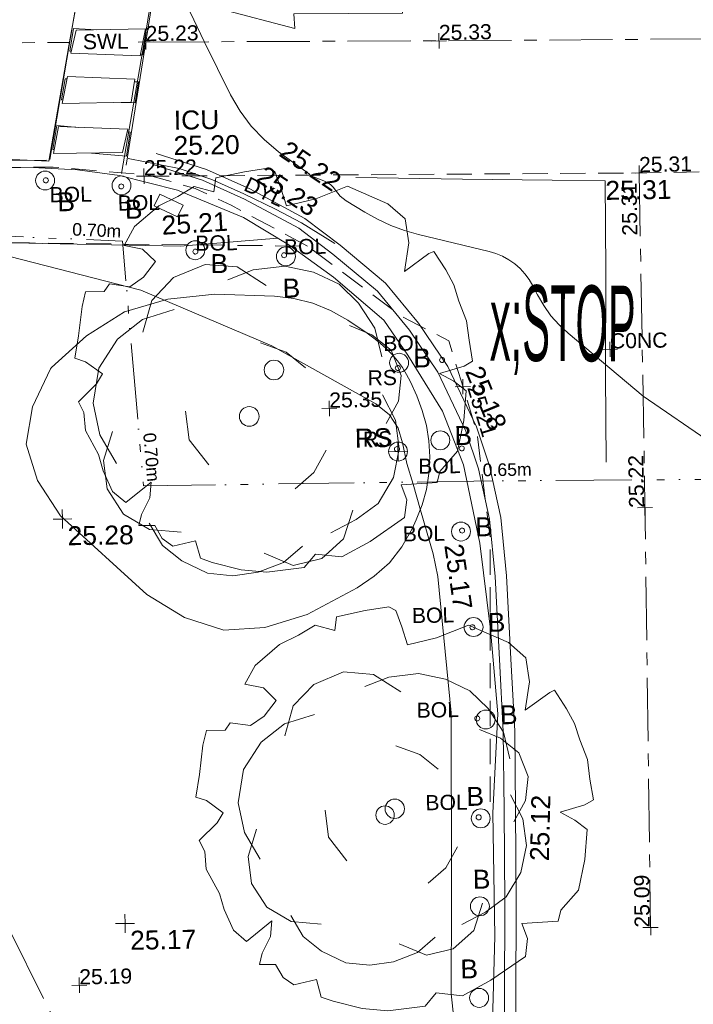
# Model space of a CAD drawing. Header units: millimetres. Extents: x -287732 to 520720, y -88450 to 287754.
# Tile 31 of 256: x -224014 to -210665, y 62655 to 82152. Entities that reach past the tile are written whole.
import ezdxf

# ---------------------------------------------------------------- set-up
doc = ezdxf.new("R2010")
doc.units = ezdxf.units.MM
for name, pattern in [('IMPORT-CENTER _6_', [2000, 1250, -250, 250, -250]), ('IMPORT-DASHED _2_', [750, 500, -250]), ('IMPORT-UG_EIR_QLB2 _2_', [2750, 1500, -300, 0, -300, 150, -300, 0, -200]), ('IMPORT-UG_ELEC_STREET LIGHTING_QLB2 _2_', [2700, 1500, -300, 0, -250, 150, -300, 0, -200])]:
    doc.linetypes.add(name, pattern=pattern)
for name, color, linetype, lineweight, true_color in [('00_TOPO_FOOTPATH', 7, 'Continuous', 9, 0xa50000), ('00_TOPO_FURN_BOLLARD', 7, 'Continuous', 9, 0x666666), ('00_TOPO_FURN_SIGN', 7, 'Continuous', 9, 0x666666), ('00_TOPO_LEVEL_SPOT', 7, 'Continuous', 9, 0x666666), ('00_TOPO_ROAD_MARKING_ARROWS', 7, 'Continuous', 9, 0x999999), ('00_TOPO_ROAD_MARKING_WHITE_CONTINUOUS', 7, 'Continuous', 9, 0x999999), ('00_TOPO_ROAD_MARKING_YELLOW_CONTINUOUS', 40, 'Continuous', 9, 0xffbf00), ('00_TOPO_SERV_IC', 5, 'Continuous', 9, 0x0000ff), ('00_TOPO_TREE', 7, 'Continuous', 9, 0x666666), ('00_UAV_FORM_LINES', 7, 'Continuous', 9, 0x666666), ('12333-PUM-2D-U-0001-C01 - Rev2_REVIT IMPORT_dwg', 7, 'Continuous', 9, 0x767676), ('BOLLARD', 7, 'Continuous', 9, 0x00a5a5), ('BOLLARD_TXT', 7, 'Continuous', 9, 0x00a5a5), ('CONTOURS_MINOR', 7, 'Continuous', 9, 0x00a5a5), ('FORM_LINE', 7, 'IMPORT-DASHED _2_', 9, 0x00a500), ('FORM_LINE_LVL', 7, 'Continuous', 9, 0x00a500), ('MARKINGS_DOUBLE_YELLOW', 7, 'Continuous', 9, 0xc0c0c0), ('MARKINGS_DOUBLE_YELLOW_TXT', 7, 'Continuous', 9, 0xc0c0c0), ('MARKINGS_WHITE_LINE', 7, 'Continuous', 9, 0xc0c0c0), ('MARKINGS_WHITE_LINE_TXT', 7, 'Continuous', 9, 0xc0c0c0), ('PUM-EIRCOMM-NOTES', 6, 'Continuous', 9, 0xff00ff), ('PUM-EIRCOMM-QLB2', 6, 'IMPORT-UG_EIR_QLB2 _2_', 9, 0xff00ff), ('PUM-ELECTRIC-SL-QLB2', 7, 'IMPORT-UG_ELEC_STREET LIGHTING_QLB2 _2_', 9, 0xff7f7f), ('ROAD_CROWNLINE', 7, 'IMPORT-CENTER _6_', 9, 0xa500a5), ('ROAD_CROWNLINE_LVL', 7, 'Continuous', 9, 0xa500a5), ('ROADSIGN', 7, 'Continuous', 9, 0x00a5a5), ('ROADSIGN_TXT', 7, 'Continuous', 9, 0x00a5a5), ('SPOT_HEIGHTS_LVL', 7, 'Continuous', 9, 0x00a500), ('TREE', 7, 'Continuous', 9, 0x00a500)]:
    doc.layers.add(name, color=color, linetype=linetype, lineweight=lineweight, true_color=true_color)
for name, color, linetype, lineweight in [('00_TOPO_ROAD_EDGE', 7, 'Continuous', 9), ('00_TOPO_ROAD_TEXT', 7, 'Continuous', 9), ('00_UAV_SURFACE', 7, 'Continuous', 9), ('CHANGE_OF_SURFACE', 7, 'IMPORT-DASHED _2_', 9), ('CHANGE_OF_SURFACE_LVL', 7, 'Continuous', 9), ('Text', 7, 'Continuous', 9), ('TEXT_TXT', 7, 'Continuous', 9)]:
    doc.layers.add(name, color=color, linetype=linetype, lineweight=lineweight)
doc.styles.add('Arial_1', font='arial.ttf', dxfattribs={"height": 250})
doc.styles.add('Arial_3', font='arial.ttf', dxfattribs={"height": 300})
doc.styles.add('Swis721 Lt BT_2', font='swissl.ttf', dxfattribs={"height": 375})
doc.styles.add('Swis721 Lt BT_24', font='swissl.ttf', dxfattribs={"width": 0.393621, "height": 1500})

# ---------------------------------------------------------------- blocks, each defined once
blk = doc.blocks.new('12333-PUM-2D-U-0001-C01 - Rev2_REVIT IMPORT_dwg_CONIFEROUS_TREE-2077086-Site Location Plan Proposed')
at = {"layer": '00_TOPO_TREE', "color": 254, "true_color": 0xcccccc, "flags": 128}
for points in [[(533684420, 725627199), (533684598, 725627792), (533685014, 725628208), (533685607, 725628445), (533686201, 725628386), (533686735, 725628030)], [(533686023, 725628148), (533686498, 725628327), (533687091, 725628386), (533687625, 725628267), (533688100, 725628030), (533688456, 725627674), (533688753, 725627199), (533688872, 725626665)], [(533683886, 725624766), (533683589, 725625300), (533683471, 725625893), (533683589, 725626546), (533683946, 725627080), (533684420, 725627436), (533685014, 725627614)], [(533688278, 725627258), (533688693, 725627080), (533689050, 725626783), (533689228, 725626309), (533689168, 725625834), (533688931, 725625418)], [(533686616, 725626962), (533687091, 725626783), (533687447, 725626487)], [(533688872, 725625953), (533689109, 725625478), (533689168, 725624944), (533689050, 725624410), (533688753, 725623935), (533688337, 725623638), (533687863, 725623401)], [(533685607, 725624706), (533685251, 725625181), (533685192, 725625715)], [(533685073, 725623460), (533684480, 725623519), (533684005, 725623816), (533683708, 725624291), (533683649, 725624825), (533683827, 725625359)], [(533687803, 725624944), (533687566, 725624528), (533687210, 725624231)], [(533688278, 725623816), (533688100, 725623282), (533687685, 725622926), (533687150, 725622807), (533686616, 725623044)], [(533687328, 725623163), (533686972, 725622866), (533686498, 725622688), (533686023, 725622629), (533685548, 725622688), (533685073, 725622926), (533684717, 725623223), (533684480, 725623638)]]:
    blk.add_lwpolyline(points, dxfattribs=at)
at = {"layer": '00_TOPO_TREE', "color": 254, "true_color": 0xcccccc}
blk.add_circle((533686379, 725625596), 183, dxfattribs=at)
blk = doc.blocks.new('12333-PUM-2D-U-0001-C01 - Rev2_REVIT IMPORT_dwg_CONIFEROUS_TREE-2077087-Site Location Plan Proposed')
at = {"layer": '00_TOPO_TREE', "color": 254, "true_color": 0xcccccc, "flags": 128}
for points in [[(533681744, 725635239), (533681933, 725635869), (533682375, 725636311), (533683005, 725636563), (533683636, 725636500), (533684203, 725636122)], [(533683447, 725636248), (533683951, 725636437), (533684582, 725636500), (533685149, 725636374), (533685653, 725636122), (533686032, 725635743), (533686347, 725635239), (533686473, 725634671)], [(533681177, 725632654), (533680862, 725633221), (533680736, 725633852), (533680862, 725634545), (533681240, 725635113), (533681744, 725635491), (533682375, 725635680)], [(533685843, 725635302), (533686284, 725635113), (533686662, 725634797), (533686851, 725634293), (533686788, 725633789), (533686536, 725633347)], [(533684077, 725634987), (533684582, 725634797), (533684960, 725634482)], [(533686473, 725633915), (533686725, 725633410), (533686788, 725632843), (533686662, 725632275), (533686347, 725631771), (533685906, 725631456), (533685401, 725631204)], [(533683005, 725632591), (533682627, 725633095), (533682564, 725633663)], [(533682438, 725631267), (533681807, 725631330), (533681303, 725631645), (533680988, 725632149), (533680925, 725632717), (533681114, 725633284)], [(533685338, 725632843), (533685086, 725632402), (533684708, 725632086)], [(533685843, 725631645), (533685653, 725631078), (533685212, 725630699), (533684645, 725630573), (533684077, 725630825)], [(533684834, 725630951), (533684455, 725630636), (533683951, 725630447), (533683447, 725630384), (533682942, 725630447), (533682438, 725630699), (533682060, 725631014), (533681807, 725631456)]]:
    blk.add_lwpolyline(points, dxfattribs=at)
at = {"layer": '00_TOPO_TREE', "color": 254, "true_color": 0xcccccc}
blk.add_circle((533683825, 725633536), 195, dxfattribs=at)
blk = doc.blocks.new('12333-PUM-2D-U-0001-C01 - Rev2_REVIT IMPORT_dwg_MSL_Bollard_2-2077182-Site Location Plan Proposed')
at = {"layer": '00_TOPO_FURN_BOLLARD', "color": 254, "true_color": 0xcccccc}
blk.add_circle((0, 0), 62.5, dxfattribs=at)
blk = doc.blocks.new('12333-PUM-2D-U-0001-C01 - Rev2_REVIT IMPORT_dwg_MSL_RoadSign_SYM-2077193-Site Location Plan Proposed')
at = {"layer": '00_TOPO_FURN_SIGN', "color": 254, "true_color": 0xcccccc}
for p, q in [((-500, 0), (500, 0)), ((0, -500), (0, 500))]:
    blk.add_line(p, q, dxfattribs=at)
blk.add_circle((0, 0), 500, dxfattribs=at)
blk = doc.blocks.new('12333-PUM-2D-U-0001-C01 - Rev2_REVIT IMPORT_dwg_MM-2077200-Site Location Plan Proposed')
at = {"layer": '00_TOPO_LEVEL_SPOT', "color": 254, "true_color": 0xcccccc, "flags": 128}
for points in [[(0, -500), (0, 0), (-500, 0)], [(500, 0), (0, 0), (0, 500)]]:
    blk.add_lwpolyline(points, dxfattribs=at)
blk = doc.blocks.new('12333-PUM-2D-U-0001-C01 - Rev2_REVIT IMPORT_dwg_MGS62954_T2_Galway_ITM_3d_Rev1-2077680-Site Location Plan Proposed')
at = {"layer": '00_TOPO_FOOTPATH', "color": 254, "true_color": 0xcccccc, "flags": 128}
blk.add_lwpolyline([(533664061, 725637409), (533666966, 725637360), (533669920, 725637317), (533671867, 725637285), (533675008, 725637147), (533677572, 725637124), (533679794, 725637034), (533682514, 725636934), (533684454, 725637056)], dxfattribs=at)
at = {"layer": '00_TOPO_ROAD_EDGE', "color": 254, "true_color": 0xcccccc, "flags": 128}
blk.add_lwpolyline([(533665876, 725638913), (533668630, 725638790), (533670540, 725638820), (533673150, 725638700), (533675420, 725638690), (533677480, 725638600), (533679740, 725638530), (533680510, 725638480), (533681340, 725638350), (533682480, 725638040), (533683780, 725637480), (533684670, 725636920), (533685542, 725636262), (533686527, 725635396), (533686988, 725634692), (533687659, 725633571), (533688054, 725632502), (533688349, 725630950), (533688531, 725629234), (533688646, 725627560), (533688514, 725625602), (533688509, 725623161), (533688405, 725620743)], dxfattribs=at)
at = {"layer": '00_TOPO_ROAD_MARKING_ARROWS', "color": 254, "true_color": 0xcccccc, "flags": 128}
blk.add_lwpolyline([(533687000, 725641470), (533684850, 725641490), (533684860, 725641200), (533683410, 725641610), (533684880, 725641910), (533684890, 725641670), (533687000, 725641630)], close=True, dxfattribs=at)
at = {"layer": '00_TOPO_ROAD_MARKING_WHITE_CONTINUOUS', "color": 254, "true_color": 0xcccccc, "flags": 128}
for points in [[(533682400, 725643910), (533681870, 725640980), (533681380, 725638390)], [(533680910, 725643570), (533680410, 725641090), (533679940, 725638660)], [(533679940, 725638660), (533678220, 725638770), (533676390, 725638810), (533674170, 725638840), (533671690, 725638890), (533669310, 725638940), (533667420, 725639000), (533666870, 725639000), (533666420, 725638950), (533666030, 725638860), (533665590, 725638710), (533665180, 725638490), (533664790, 725638280), (533664370, 725637980), (533664120, 725637760), (533663760, 725637420)], [(533686020, 725638230), (533688130, 725638160), (533689910, 725638110), (533690960, 725638080), (533690940, 725636290), (533690900, 725634240), (533690880, 725632510)]]:
    blk.add_lwpolyline(points, dxfattribs=at)
at = {"layer": '00_TOPO_ROAD_MARKING_YELLOW_CONTINUOUS', "color": 254, "true_color": 0xcccccc, "flags": 128}
for points in [[(533688867, 725619486), (533688907, 725621916), (533688947, 725623806), (533688967, 725625648), (533688977, 725627213), (533688926, 725628648), (533688866, 725630293), (533688775, 725631451), (533688570, 725632477), (533688322, 725633251), (533687779, 725634459), (533687214, 725635323), (533686574, 725636128), (533685684, 725636895), (533684996, 725637439), (533683913, 725638042), (533683065, 725638441), (533682072, 725638775)], [(533688640, 725619490), (533688680, 725621920), (533688720, 725623810), (533688740, 725625650), (533688750, 725627210), (533688700, 725628640), (533688640, 725630280), (533688550, 725631420), (533688350, 725632420), (533688110, 725633170), (533687580, 725634350), (533687030, 725635190), (533686410, 725635970), (533685540, 725636720), (533684870, 725637250), (533683810, 725637840), (533682980, 725638230), (533682000, 725638560)]]:
    blk.add_lwpolyline(points, dxfattribs=at)
at = {"layer": '00_TOPO_SERV_IC', "color": 254, "true_color": 0xcccccc}
for p, q in [((533682016, 725637741), (533682130, 725637970)), ((533682588, 725637741), (533682130, 725637970)), ((533682016, 725637741), (533682473, 725637512)), ((533682473, 725637512), (533682588, 725637741))]:
    blk.add_line(p, q, dxfattribs=at)
at = {"layer": '00_UAV_FORM_LINES', "color": 254, "true_color": 0xcccccc, "flags": 128}
blk.add_lwpolyline([(533687673, 725621553), (533687627, 725622035), (533687634, 725622630), (533687653, 725623318), (533687674, 725624359), (533687725, 725627596), (533687508, 725630302), (533687420, 725630752), (533687185, 725631623), (533687050, 725632136), (533686930, 725632553), (533686855, 725632964), (533686774, 725633255), (533686605, 725633520), (533686337, 725633743), (533684299, 725634929), (533681720, 725636072), (533679136, 725636789), (533676989, 725637129)], dxfattribs=at)
at = {"layer": '00_UAV_SURFACE', "color": 254, "true_color": 0xcccccc}
for p, q in [((533680416, 725640789), (533680530, 725641246)), ((533681902, 725641246), (533680530, 725641246)), ((533681788, 725640713), (533681902, 725641246)), ((533680416, 725640789), (533681788, 725640713)), ((533680226, 725639798), (533680340, 725640332)), ((533681673, 725640256), (533680340, 725640332)), ((533681597, 725639798), (533681673, 725640256)), ((533680226, 725639798), (533681597, 725639798)), ((533680035, 725638808), (533680149, 725639341)), ((533681521, 725639265), (533680149, 725639341)), ((533681407, 725638808), (533681521, 725639265)), ((533680035, 725638808), (533681407, 725638808))]:
    blk.add_line(p, q, dxfattribs=at)
for name, p, xscale, yscale, zscale in [('12333-PUM-2D-U-0001-C01 - Rev2_REVIT IMPORT_dwg_MSL_Bollard_2-2077182-Site Location Plan Proposed', (533679863, 725638278), 3, 3, 3), ('12333-PUM-2D-U-0001-C01 - Rev2_REVIT IMPORT_dwg_MSL_Bollard_2-2077182-Site Location Plan Proposed', (533681375, 725638155), 3, 3, 3), ('12333-PUM-2D-U-0001-C01 - Rev2_REVIT IMPORT_dwg_MSL_Bollard_2-2077182-Site Location Plan Proposed', (533682814, 725636846), 3, 3, 3), ('12333-PUM-2D-U-0001-C01 - Rev2_REVIT IMPORT_dwg_MSL_Bollard_2-2077182-Site Location Plan Proposed', (533684607, 725636693), 3, 3, 3), ('12333-PUM-2D-U-0001-C01 - Rev2_REVIT IMPORT_dwg_MSL_Bollard_2-2077182-Site Location Plan Proposed', (533686813, 725634548), 3, 3, 3), ('12333-PUM-2D-U-0001-C01 - Rev2_REVIT IMPORT_dwg_MSL_Bollard_2-2077182-Site Location Plan Proposed', (533687603, 725632998), 3, 3, 3), ('12333-PUM-2D-U-0001-C01 - Rev2_REVIT IMPORT_dwg_MSL_RoadSign_SYM-2077193-Site Location Plan Proposed', (533686762, 725632790), 0.375, 0.375, 0.375), ('12333-PUM-2D-U-0001-C01 - Rev2_REVIT IMPORT_dwg_MM-2077200-Site Location Plan Proposed', (533680090, 725631570), 0.375, 0.375, 0.375), ('12333-PUM-2D-U-0001-C01 - Rev2_REVIT IMPORT_dwg_MSL_Bollard_2-2077182-Site Location Plan Proposed', (533687981, 725631184), 3, 3, 3), ('12333-PUM-2D-U-0001-C01 - Rev2_REVIT IMPORT_dwg_MSL_Bollard_2-2077182-Site Location Plan Proposed', (533688197, 725629289), 3, 3, 3), ('12333-PUM-2D-U-0001-C01 - Rev2_REVIT IMPORT_dwg_MSL_Bollard_2-2077182-Site Location Plan Proposed', (533688406, 725627454), 3, 3, 3), ('12333-PUM-2D-U-0001-C01 - Rev2_REVIT IMPORT_dwg_MSL_Bollard_2-2077182-Site Location Plan Proposed', (533688273, 725625499), 3, 3, 3), ('12333-PUM-2D-U-0001-C01 - Rev2_REVIT IMPORT_dwg_MSL_Bollard_2-2077182-Site Location Plan Proposed', (533688227, 725623757), 3, 3, 3), ('12333-PUM-2D-U-0001-C01 - Rev2_REVIT IMPORT_dwg_MM-2077200-Site Location Plan Proposed', (533681190, 725623540), 0.375, 0.375, 0.375), ('12333-PUM-2D-U-0001-C01 - Rev2_REVIT IMPORT_dwg_MSL_Bollard_2-2077182-Site Location Plan Proposed', (533688179, 725621945), 3, 3, 3)]:
    blk.add_blockref(name, p, dxfattribs=dict(xscale=xscale, yscale=yscale, zscale=zscale))
for name in ['12333-PUM-2D-U-0001-C01 - Rev2_REVIT IMPORT_dwg_CONIFEROUS_TREE-2077087-Site Location Plan Proposed', '12333-PUM-2D-U-0001-C01 - Rev2_REVIT IMPORT_dwg_CONIFEROUS_TREE-2077086-Site Location Plan Proposed']:
    blk.add_blockref(name, (0, 0))
at = {"layer": '00_TOPO_FOOTPATH', "color": 251, "true_color": 0x666666, "insert": (533682147, 725637537), "char_height": 375, "width": 1495.9, "attachment_point": 1, "rotation": 2.6179, "line_spacing_factor": 1.005062, "style": 'Swis721 Lt BT_2'}
blk.add_mtext('25.21', dxfattribs=at)
at = {"layer": '00_TOPO_FURN_BOLLARD', "char_height": 375, "width": 398.91, "attachment_point": 1, "line_spacing_factor": 1.005062, "style": 'Swis721 Lt BT_2'}
for insert in [(533680097, 725638039), (533681433, 725637867), (533683111, 725636762), (533684531, 725636251), (533687095, 725634822), (533687885, 725633273), (533688264, 725631458), (533688480, 725629563), (533688689, 725627729), (533687997, 725626124), (533688095, 725624482), (533687817, 725622710)]:
    blk.add_mtext('B', dxfattribs=dict(at, insert=insert))
at = {"layer": '00_TOPO_FURN_SIGN', "insert": (533685909, 725633257), "char_height": 375, "width": 783.57, "attachment_point": 1, "line_spacing_factor": 1.005062, "style": 'Swis721 Lt BT_2'}
blk.add_mtext('RS', dxfattribs=at)
at = {"layer": '00_TOPO_LEVEL_SPOT', "char_height": 375, "width": 1495.9, "attachment_point": 1, "line_spacing_factor": 1.005062, "style": 'Swis721 Lt BT_2'}
for s, insert in [('25.28', (533680185, 725631423)), ('25.17', (533681285, 725623393))]:
    blk.add_mtext(s, dxfattribs=dict(at, insert=insert))
at = {"layer": '00_TOPO_ROAD_EDGE', "color": 251, "true_color": 0x666666, "char_height": 375, "width": 1495.9, "attachment_point": 1, "line_spacing_factor": 1.005062, "style": 'Swis721 Lt BT_2'}
for s, insert, rotation in [('25.22', (533684700, 725639006), 324.8577), ('25.17', (533688016, 725630966), 277.3568)]:
    blk.add_mtext(s, dxfattribs=dict(at, insert=insert, rotation=rotation))
at = {"layer": '00_TOPO_ROAD_MARKING_WHITE_CONTINUOUS', "color": 251, "true_color": 0x666666, "insert": (533690960, 725638075), "char_height": 375, "width": 1495.9, "attachment_point": 1, "line_spacing_factor": 1.005062, "style": 'Swis721 Lt BT_2'}
blk.add_mtext('25.31', dxfattribs=at)
at = {"layer": '00_TOPO_ROAD_MARKING_YELLOW_CONTINUOUS', "color": 251, "true_color": 0x666666, "char_height": 375, "width": 1495.9, "attachment_point": 1, "line_spacing_factor": 1.005062, "style": 'Swis721 Lt BT_2'}
for s, insert, rotation in [('25.23', (533684238, 725638516), 324.8577), ('25.18', (533688462, 725634496), 291.3488), ('25.12', (533689233, 725624641), 87.6337)]:
    blk.add_mtext(s, dxfattribs=dict(at, insert=insert, rotation=rotation))
at = {"layer": '00_TOPO_ROAD_TEXT', "color": 251, "true_color": 0x666666, "insert": (533688644, 725636056), "char_height": 1500, "width": 3153.27, "attachment_point": 1, "rotation": 358.6945, "line_spacing_factor": 1.005062, "style": 'Swis721 Lt BT_24'}
blk.add_mtext('x;STOP', dxfattribs=at)
at = {"layer": '00_TOPO_SERV_IC', "color": 251, "true_color": 0x666666, "char_height": 375, "attachment_point": 1, "line_spacing_factor": 1.005062, "style": 'Swis721 Lt BT_2'}
for s, insert, width in [('ICU', (533682433, 725639614), 1021.01), ('25.20', (533682419, 725639113), 1495.9)]:
    blk.add_mtext(s, dxfattribs=dict(at, insert=insert, width=width))
blk = doc.blocks.new('12333-PUM-2D-U-0001-C01 - Rev2_REVIT IMPORT_dwg_CIRCL-2077787-Site Location Plan Proposed')
at = {"layer": 'ROADSIGN', "color": 254, "true_color": 0xaae1e1, "flags": 128}
blk.add_lwpolyline([(475, -154), (500, 0), (475, 154), (404, 293), (293, 404), (154, 475), (0, 500), (-154, 475), (-293, 404), (-404, 293), (-475, 154), (-500, 0), (-475, -154), (-404, -293), (-293, -404), (-154, -475), (0, -500), (154, -475), (293, -404), (404, -293)], close=True, dxfattribs=at)
blk = doc.blocks.new('12333-PUM-2D-U-0001-C01 - Rev2_REVIT IMPORT_dwg_SPOT-2077713-Site Location Plan Proposed')
at = {"layer": 'Text', "color": 253, "true_color": 0xaaaaaa}
for p, q in [((-500, 0), (500, 0)), ((0, 500), (0, -500))]:
    blk.add_line(p, q, dxfattribs=at)
blk = doc.blocks.new('12333-PUM-2D-U-0001-C01 - Rev2_REVIT IMPORT_dwg_TREE_1-V235-Site Location Plan Proposed')
at = {"layer": 'TREE', "color": 9, "true_color": 0xaae1aa, "flags": 128}
blk.add_lwpolyline([(-230.614, 433.535), (-189.325, 457.704), (-140.987, 443.605), (-135.952, 477.845), (-64.451, 491.944), (-6.042, 500), (11.078, 490.937), (25.176, 449.648), (38.268, 405.337), (110.775, 421.45), (190.332, 451.662), (289.023, 406.344), (331.319, 368.077), (339.376, 308.661), (327.291, 238.167), (388.721, 281.47), (400.806, 286.506), (430.01, 240.181), (449.144, 202.92), (461.229, 162.638), (479.355, 113.293), (484.391, 64.955), (492.447, 13.595), (471.299, 1.511), (409.869, -15.609), (445.116, -35.75), (475.327, -59.919), (468.278, -133.434), (451.158, -208.963), (406.848, -258.308), (399.799, -285.498), (310.171, -289.527), (323.263, -326.788), (317.221, -371.098), (230.614, -428.499), (160.121, -465.76), (94.663, -457.704), (66.465, -489.93), (-26.183, -500), (-89.627, -492.951), (-161.128, -473.817), (-190.332, -462.739), (-201.41, -419.436), (-257.805, -431.521), (-283.988, -412.387), (-302.115, -380.161), (-341.39, -379.154), (-334.34, -351.964), (-313.192, -310.675), (-309.164, -272.407), (-372.608, -321.752), (-404.834, -293.555), (-426.989, -242.195), (-438.066, -201.913), (-469.285, -141.49), (-472.306, -97.18), (-485.398, -69.99), (-440.081, -26.687), (-424.975, -2.518), (-466.264, 28.701), (-492.447, 37.764), (-482.377, 93.152), (-472.306, 165.66), (-463.243, 201.913), (-416.918, 201.913), (-403.827, 220.04), (-353.474, 211.984), (-319.235, 235.146), (-289.023, 273.414), (-320.242, 304.632), (-365.559, 314.703), (-339.376, 361.027), (-277.946, 411.38)], close=True, dxfattribs=at)
blk = doc.blocks.new('12333-PUM-2D-U-0001-C01 - Rev2_REVIT IMPORT_dwg_CIRCL-2077706-Site Location Plan Proposed')
at = {"layer": 'BOLLARD', "color": 254, "true_color": 0xaae1e1, "flags": 128}
blk.add_lwpolyline([(475, -154), (500, 0), (475, 154), (404, 293), (293, 404), (154, 475), (0, 500), (-154, 475), (-293, 404), (-404, 293), (-475, 154), (-500, 0), (-475, -154), (-404, -293), (-293, -404), (-154, -475), (0, -500), (154, -475), (293, -404), (404, -293)], close=True, dxfattribs=at)
blk = doc.blocks.new('12333-PUM-2D-U-0001-C01 - Rev2_REVIT IMPORT_dwg_SPOT-2077769-Site Location Plan Proposed')
at = {"layer": 'CHANGE_OF_SURFACE_LVL', "color": 253, "true_color": 0xaaaaaa}
for p, q in [((-500, 0), (500, 0)), ((0, 500), (0, -500))]:
    blk.add_line(p, q, dxfattribs=at)
blk = doc.blocks.new('12333-PUM-2D-U-0001-C01 - Rev2_REVIT IMPORT_dwg_SPOT-2077775-Site Location Plan Proposed')
at = {"layer": 'SPOT_HEIGHTS_LVL', "color": 9, "true_color": 0xaae1aa}
for p, q in [((-500, 0), (500, 0)), ((0, 500), (0, -500))]:
    blk.add_line(p, q, dxfattribs=at)
blk = doc.blocks.new('12333-PUM-2D-U-0001-C01 - Rev2_REVIT IMPORT_dwg_SPOT-2077773-Site Location Plan Proposed')
at = {"layer": 'FORM_LINE_LVL', "color": 9, "true_color": 0xaae1aa}
for p, q in [((-500, 0), (500, 0)), ((0, 500), (0, -500))]:
    blk.add_line(p, q, dxfattribs=at)
blk = doc.blocks.new('12333-PUM-2D-U-0001-C01 - Rev2_REVIT IMPORT_dwg_SPOT-2077774-Site Location Plan Proposed')
at = {"layer": 'ROAD_CROWNLINE_LVL', "color": 254, "true_color": 0xe1aae1}
for p, q in [((-500, 0), (500, 0)), ((0, 500), (0, -500))]:
    blk.add_line(p, q, dxfattribs=at)
blk = doc.blocks.new('12333-PUM-2D-U-0001-C01 - Rev2_REVIT IMPORT_dwg-1620468-Site Location Plan Proposed')
at = {"layer": 'CHANGE_OF_SURFACE', "color": 253, "true_color": 0xaaaaaa, "flags": 128}
for points in [[(43960, 21034), (42461, 21870), (41753, 22215), (40826, 22497), (39945, 22587), (38946, 22687), (38011, 22696), (34941, 22762), (31472, 22880), (27548, 22948), (25809, 22994), (25425, 22946), (24696, 22744), (24217, 22521), (23706, 22206), (23171, 21802), (22964, 21576)], [(47388, 9967), (47479, 15171), (47252, 17287), (46725, 19113), (45794, 19617), (43960, 21034), (38451, 21193), (30640, 21374), (23007, 21574)]]:
    blk.add_lwpolyline(points, dxfattribs=at)
at = {"layer": 'CONTOURS_MINOR', "color": 254, "true_color": 0xaae1e1, "flags": 128}
blk.add_lwpolyline([(51909, 16989), (50558, 17949), (49090, 19219), (48915, 19390), (48756, 19573), (48620, 19775), (48499, 19988), (48409, 20173), (48338, 20297), (48258, 20413), (48163, 20517), (48058, 20614), (47942, 20696), (47820, 20768), (47690, 20823), (47554, 20867), (46164, 21224), (45886, 21310), (45616, 21413), (45356, 21541), (45104, 21686), (44741, 21919), (44680, 21964), (44624, 22014), (44575, 22072), (44531, 22134), (44485, 22194), (44434, 22246), (44373, 22288), (44306, 22323), (44018, 22439), (44026, 22457), (43419, 22914), (43138, 23160), (42884, 23429), (42672, 23731), (42488, 24056), (41988, 25109), (41716, 25710)], dxfattribs=at)
blk.add_lwpolyline([(46231, 16177), (46138, 15874), (46019, 15577), (45934, 15401), (45722, 15051), (45472, 14737), (45165, 14477), (44822, 14254), (43824, 13740), (42981, 13498), (42167, 13459), (41395, 13724), (40653, 14190), (38974, 15783), (38529, 16490), (38316, 17209), (38453, 17946), (38822, 18695), (38844, 18722), (39546, 19337), (40312, 19800), (41176, 20034), (42105, 20117), (43286, 20053), (43672, 19999), (44043, 19905), (44393, 19751), (44730, 19556), (45112, 19289), (45242, 19191), (45368, 19088), (45487, 18976), (45600, 18859), (45703, 18733), (45798, 18601), (45878, 18461), (45950, 18315), (46071, 18035), (46176, 17741), (46255, 17442), (46296, 17135), (46310, 16823), (46283, 16489)], close=True, dxfattribs=at)
at = {"layer": 'FORM_LINE', "color": 9, "true_color": 0xaae1aa, "flags": 128}
blk.add_lwpolyline([(40743, 22476), (50556, 22368), (61818, 22365)], dxfattribs=at)
at = {"layer": 'MARKINGS_DOUBLE_YELLOW', "color": 254, "true_color": 0xeaeaea, "flags": 128}
blk.add_lwpolyline([(40436, 22833), (41440, 22619), (42083, 22384), (42718, 22095), (43336, 21780), (43846, 21500), (44499, 21079)], dxfattribs=at)
at = {"layer": 'MARKINGS_WHITE_LINE', "color": 254, "true_color": 0xeaeaea}
for p, q in [((41355, 28134), (40396, 22699)), ((39801, 27717), (38886, 22841)), ((39396, 25423), (39859, 25392)), ((39213, 24429), (39249, 24427)), ((39032, 23511), (39463, 23465))]:
    blk.add_line(p, q, dxfattribs=at)
at = {"layer": 'MARKINGS_WHITE_LINE', "color": 254, "true_color": 0xeaeaea, "flags": 128}
for points in [[(39346, 24973), (39314, 24975), (39396, 25423)], [(40809, 25328), (40838, 25326), (40760, 24878), (40713, 24882)], [(39161, 24013), (39135, 24014), (39213, 24429)], [(40585, 24349), (40664, 24344), (40593, 23928), (40316, 23944)], [(38972, 23033), (38945, 23036), (39032, 23511)], [(40429, 23361), (40486, 23355), (40404, 22879), (39709, 22953)], [(38820, 22825), (38013, 22833), (34945, 22899), (31475, 23017), (27551, 23085), (25802, 23131), (25398, 23080), (24649, 22873), (24152, 22642), (23629, 22319), (23078, 21903), (22863, 21668)]]:
    blk.add_lwpolyline(points, dxfattribs=at)
at = {"layer": 'PUM-EIRCOMM-QLB2', "color": 211, "true_color": 0xffaaff, "flags": 128}
blk.add_lwpolyline([(94166, 15009), (88809, 16164), (77898, 16441), (70070, 16526), (62436, 16598), (55862, 16232), (47836, 16319), (40626, 16346), (40294, 21196), (30564, 21787), (30567, 22032)], dxfattribs=at)
at = {"layer": 'PUM-ELECTRIC-SL-QLB2', "color": 254, "true_color": 0xffd4d4, "flags": 128}
blk.add_lwpolyline([(33291, 17391), (36960, 9409), (40381, 2190), (42722, -4250)], dxfattribs=at)
at = {"layer": 'ROAD_CROWNLINE', "color": 254, "true_color": 0xe1aae1, "flags": 128}
for points in [[(-7116, 25998), (-1349, 25902), (136, 25861), (3874, 25759), (4966, 25729), (14625, 25464), (26848, 25291), (39320, 25150)], [(40825, 25132), (46635, 25053), (57167, 24946), (66239, 24851)], [(50556, 22368), (50555, 15737), (50520, 7425)]]:
    blk.add_lwpolyline(points, dxfattribs=at)
at = {"layer": 'TREE', "color": 9, "true_color": 0xaae1aa}
for centre, radius in [((43251, 18594), 194), ((45493, 9864), 192)]:
    blk.add_circle(centre, radius, dxfattribs=at)
blk.add_blockref('12333-PUM-2D-U-0001-C01 - Rev2_REVIT IMPORT_dwg_MGS62954_T2_Galway_ITM_3d_Rev1-2077680-Site Location Plan Proposed', (-533641080, -725615854))
for name, p, xscale, yscale, zscale in [('12333-PUM-2D-U-0001-C01 - Rev2_REVIT IMPORT_dwg_SPOT-2077774-Site Location Plan Proposed', (40825, 25132), 0.3, 0.3, 0.3), ('12333-PUM-2D-U-0001-C01 - Rev2_REVIT IMPORT_dwg_SPOT-2077774-Site Location Plan Proposed', (46635, 25053), 0.3, 0.3, 0.3), ('12333-PUM-2D-U-0001-C01 - Rev2_REVIT IMPORT_dwg_SPOT-2077773-Site Location Plan Proposed', (40743, 22476), 0.3, 0.3, 0.3), ('12333-PUM-2D-U-0001-C01 - Rev2_REVIT IMPORT_dwg_CIRCL-2077706-Site Location Plan Proposed', (38797, 22428), 0.1, 0.1, 0.1), ('12333-PUM-2D-U-0001-C01 - Rev2_REVIT IMPORT_dwg_TREE_1-V235-Site Location Plan Proposed', (43251, 18594), 8, 8, 8), ('12333-PUM-2D-U-0001-C01 - Rev2_REVIT IMPORT_dwg_SPOT-2077773-Site Location Plan Proposed', (50556, 22368), 0.3, 0.3, 0.3), ('12333-PUM-2D-U-0001-C01 - Rev2_REVIT IMPORT_dwg_SPOT-2077774-Site Location Plan Proposed', (50556, 22368), 0.3, 0.3, 0.3), ('12333-PUM-2D-U-0001-C01 - Rev2_REVIT IMPORT_dwg_CIRCL-2077706-Site Location Plan Proposed', (40289, 22280), 0.1, 0.1, 0.1), ('12333-PUM-2D-U-0001-C01 - Rev2_REVIT IMPORT_dwg_CIRCL-2077706-Site Location Plan Proposed', (41737, 20965), 0.1, 0.1, 0.1), ('12333-PUM-2D-U-0001-C01 - Rev2_REVIT IMPORT_dwg_CIRCL-2077706-Site Location Plan Proposed', (43492, 20862), 0.1, 0.1, 0.1), ('12333-PUM-2D-U-0001-C01 - Rev2_REVIT IMPORT_dwg_SPOT-2077713-Site Location Plan Proposed', (49918, 18887), 0.3, 0.3, 0.3), ('12333-PUM-2D-U-0001-C01 - Rev2_REVIT IMPORT_dwg_CIRCL-2077706-Site Location Plan Proposed', (46587, 18734), 0.1, 0.1, 0.1), ('12333-PUM-2D-U-0001-C01 - Rev2_REVIT IMPORT_dwg_CIRCL-2077787-Site Location Plan Proposed', (45706, 18589), 0.1, 0.1, 0.1), ('12333-PUM-2D-U-0001-C01 - Rev2_REVIT IMPORT_dwg_SPOT-2077769-Site Location Plan Proposed', (46988, 18200), 0.3, 0.3, 0.3), ('12333-PUM-2D-U-0001-C01 - Rev2_REVIT IMPORT_dwg_SPOT-2077775-Site Location Plan Proposed', (44337, 17813), 0.3, 0.3, 0.3), ('12333-PUM-2D-U-0001-C01 - Rev2_REVIT IMPORT_dwg_CIRCL-2077787-Site Location Plan Proposed', (45662, 16985), 0.1, 0.1, 0.1), ('12333-PUM-2D-U-0001-C01 - Rev2_REVIT IMPORT_dwg_CIRCL-2077706-Site Location Plan Proposed', (46946, 16976), 0.1, 0.1, 0.1), ('12333-PUM-2D-U-0001-C01 - Rev2_REVIT IMPORT_dwg_SPOT-2077774-Site Location Plan Proposed', (50555, 15737), 0.3, 0.3, 0.3), ('12333-PUM-2D-U-0001-C01 - Rev2_REVIT IMPORT_dwg_CIRCL-2077706-Site Location Plan Proposed', (46923, 15349), 0.1, 0.1, 0.1), ('12333-PUM-2D-U-0001-C01 - Rev2_REVIT IMPORT_dwg_TREE_1-V235-Site Location Plan Proposed', (45493, 9864), 8, 8, 8), ('12333-PUM-2D-U-0001-C01 - Rev2_REVIT IMPORT_dwg_CIRCL-2077706-Site Location Plan Proposed', (47096, 13431), 0.1, 0.1, 0.1), ('12333-PUM-2D-U-0001-C01 - Rev2_REVIT IMPORT_dwg_CIRCL-2077706-Site Location Plan Proposed', (47158, 11625), 0.1, 0.1, 0.1), ('12333-PUM-2D-U-0001-C01 - Rev2_REVIT IMPORT_dwg_CIRCL-2077706-Site Location Plan Proposed', (47153, 9666), 0.1, 0.1, 0.1), ('12333-PUM-2D-U-0001-C01 - Rev2_REVIT IMPORT_dwg_SPOT-2077774-Site Location Plan Proposed', (50520, 7425), 0.3, 0.3, 0.3), ('12333-PUM-2D-U-0001-C01 - Rev2_REVIT IMPORT_dwg_SPOT-2077775-Site Location Plan Proposed', (39184, 6480), 0.3, 0.3, 0.3)]:
    blk.add_blockref(name, p, dxfattribs=dict(xscale=xscale, yscale=yscale, zscale=zscale))
at = {"layer": 'BOLLARD_TXT', "char_height": 300, "width": 1002.69, "attachment_point": 1, "line_spacing_factor": 0.941778, "style": 'Arial_3'}
for insert in [(38866, 22291), (40214, 22102), (41737, 21280), (43492, 21177), (45425, 19231), (46077, 16788), (45747, 15454), (45899, 13834), (45961, 11958), (46102, 10123)]:
    blk.add_mtext('BOL', dxfattribs=dict(at, insert=insert))
at = {"layer": 'CHANGE_OF_SURFACE_LVL', "insert": (47361, 18259), "char_height": 300, "width": 1256.11, "attachment_point": 1, "rotation": 286.0959, "line_spacing_factor": 0.941778, "style": 'Arial_3'}
blk.add_mtext('25.21', dxfattribs=at)
at = {"layer": 'FORM_LINE_LVL', "char_height": 300, "width": 1256.11, "attachment_point": 1, "line_spacing_factor": 0.941778, "style": 'Arial_3'}
for s, insert in [('25.22', (40743, 22791)), ('25.31', (50556, 22683))]:
    blk.add_mtext(s, dxfattribs=dict(at, insert=insert))
at = {"layer": 'MARKINGS_DOUBLE_YELLOW_TXT', "insert": (42825, 22440), "char_height": 300, "width": 965.96, "attachment_point": 1, "rotation": 333.798, "line_spacing_factor": 0.941778, "style": 'Arial_3'}
blk.add_mtext('DYL', dxfattribs=at)
at = {"layer": 'MARKINGS_WHITE_LINE_TXT', "insert": (39579, 25309), "char_height": 300, "width": 1083.49, "attachment_point": 1, "line_spacing_factor": 0.941778, "style": 'Arial_3'}
blk.add_mtext('SWL', dxfattribs=at)
at = {"layer": 'PUM-EIRCOMM-NOTES', "char_height": 250, "width": 1160.03, "attachment_point": 2, "line_spacing_factor": 0.941778, "style": 'Arial_1'}
for s, insert, rotation in [('0.70m', (39796, 21547), 356.5241), ('0.70m', (40921, 16918), 273.916), ('0.65m', (47838, 16666), 359.7854)]:
    blk.add_mtext(s, dxfattribs=dict(at, insert=insert, rotation=rotation))
at = {"layer": 'ROAD_CROWNLINE_LVL', "char_height": 300, "width": 1256.11, "attachment_point": 1, "line_spacing_factor": 0.941778, "style": 'Arial_3'}
for s, insert in [('25.23', (40825, 25447)), ('25.33', (46635, 25368))]:
    blk.add_mtext(s, dxfattribs=dict(at, insert=insert))
for s, insert, rotation in [('25.31', (50199, 21130), 89.9977), ('25.22', (50240, 15737), 89.9977), ('25.09', (50205, 7426), 89.7551)]:
    blk.add_mtext(s, dxfattribs=dict(at, insert=insert, rotation=rotation))
at = {"layer": 'ROADSIGN_TXT', "char_height": 300, "width": 694.17, "attachment_point": 1, "line_spacing_factor": 0.941778, "style": 'Arial_3'}
for insert in [(45103, 18554), (44990, 17342)]:
    blk.add_mtext('RS', dxfattribs=dict(at, insert=insert))
at = {"layer": 'SPOT_HEIGHTS_LVL', "char_height": 300, "width": 1256.11, "attachment_point": 1, "line_spacing_factor": 0.941778, "style": 'Arial_3'}
for s, insert in [('25.35', (44337, 18128)), ('25.19', (39184, 6795))]:
    blk.add_mtext(s, dxfattribs=dict(at, insert=insert))
at = {"layer": 'TEXT_TXT', "insert": (49918, 19202), "char_height": 300, "width": 1358.95, "attachment_point": 1, "line_spacing_factor": 0.941778, "style": 'Arial_3'}
blk.add_mtext('C0NC', dxfattribs=at)

msp = doc.modelspace()

# ---------------------------------------------------------------- block references
at = {"layer": '12333-PUM-2D-U-0001-C01 - Rev2_REVIT IMPORT_dwg', "color": 254, "linetype": 'IMPORT-UG_ELEC_STREET LIGHTING_QLB2 _2_', "true_color": 0xffd4d4, "rotation": 0.9999999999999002}
msp.add_blockref('12333-PUM-2D-U-0001-C01 - Rev2_REVIT IMPORT_dwg-1620468-Site Location Plan Proposed', (-261895, 55870), dxfattribs=at)

doc.saveas('drawing.dxf')
